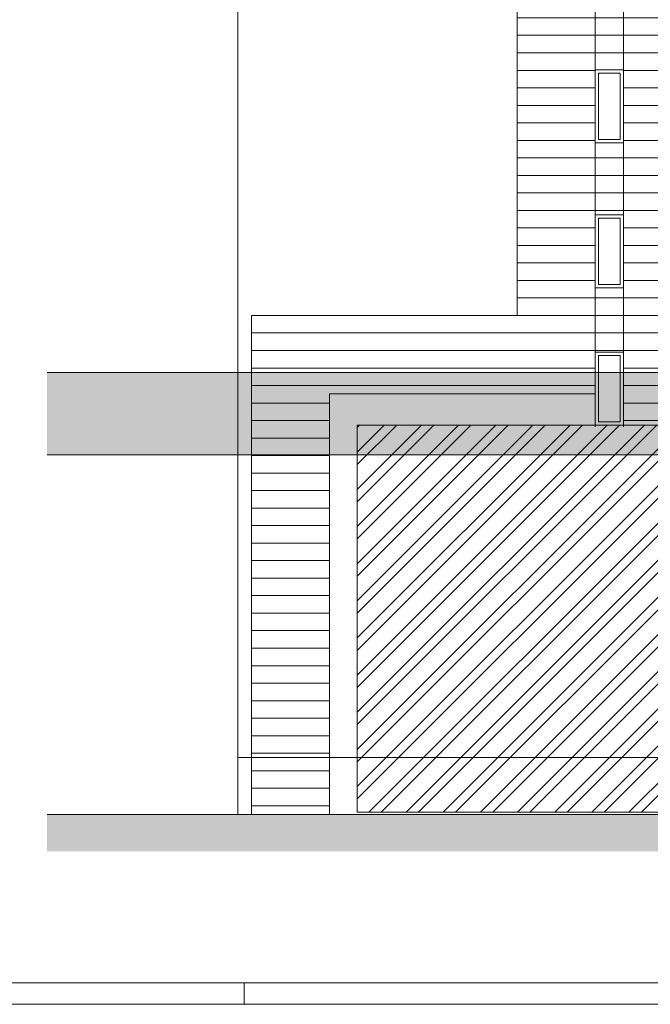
# Paper-space layout 'A-16 INWENTARYZACJA - ELEWACJE' of a CAD drawing. Header units: millimetres. Extents: x 0 to 1100, y 0 to 900.
# Tile 12 of 20: x 689 to 833, y 0 to 225. Entities that reach past the tile are written whole.
import ezdxf
from ezdxf.xclip import XClip

# ---------------------------------------------------------------- set-up
doc = ezdxf.new("R2010")
doc.units = ezdxf.units.MM
doc.header["$MEASUREMENT"] = 0
doc.header["$XCLIPFRAME"] = 0
doc.linetypes.add('KURZGESTRICHELT', pattern=[550, 400, -150])
doc.linetypes.add('PRZERYWANA_DU_A', pattern=[550, 350, -200])
for name, color, linetype, lineweight in [('A_Arkusz_Nr_pióra__1', 7, 'Continuous', 20), ('A_ściany_Nr_pióra__1', 7, 'Continuous', 20), ('A_ściany_Nr_pióra__2', 8, 'Continuous', 13), ('A_ściany_Nr_pióra__3', 252, 'Continuous', 13)]:
    doc.layers.add(name, color=color, linetype=linetype, lineweight=lineweight)
doc.layers.add('A_Arkusz_Nr_pióra__237', color=7, linetype='Continuous', lineweight=5, true_color=0x343434)
doc.layers.add('A_linie_Nr_pióra__10', color=7, linetype='Continuous', lineweight=13, true_color=0x4b4b4b)
doc.layers.add('A_ściany', color=7, linetype='Continuous')
pattern_1 = [(0, (-2632.1098, 1341.353), (0, 4), [])]

# ---------------------------------------------------------------- blocks, each defined once
blk = doc.blocks.new('Rysunek_1_1', base_point=(-2632.11, 1341.35))
at = {"layer": 'A_ściany', "linetype": 'Continuous', "lineweight": 13}
h = blk.add_hatch(dxfattribs=at)
h.set_pattern_fill('BONIE_0001', color=8, style=0, pattern_type=2)
h.set_pattern_definition(pattern_1)
h.paths.add_polyline_path([(826.6, 131.88), (836.86, 131.88), (836.86, 426.97), (827.97, 426.97), (827.97, 403.25), (826.6, 403.25)])
h = blk.add_hatch(dxfattribs=at)
h.set_pattern_fill('BONIE_0001', color=8, style=0, pattern_type=2)
h.set_pattern_definition(pattern_1)
h.paths.add_polyline_path([(820.16, 417.03), (802.36, 417.03), (802.36, 139.42), (820.16, 139.42)])
h = blk.add_hatch(dxfattribs=at)
h.set_pattern_fill('BONIE_0001', color=8, style=0, pattern_type=2)
h.set_pattern_definition(pattern_1)
h.paths.add_polyline_path([(826.6, 229.85), (820.16, 229.85), (820.16, 213.61), (826.6, 213.61)])
h = blk.add_hatch(dxfattribs=at)
h.set_pattern_fill('BONIE_0001', color=8, style=0, pattern_type=2)
h.set_pattern_definition(pattern_1)
h.paths.add_polyline_path([(826.6, 196.85), (820.16, 196.85), (820.16, 180.61), (826.6, 180.61)])
h = blk.add_hatch(dxfattribs=at)
h.set_pattern_fill('BONIE_0001', color=8, style=0, pattern_type=2)
h.set_pattern_definition(pattern_1)
h.paths.add_polyline_path([(826.6, 163.75), (820.16, 163.75), (820.16, 148.95), (826.6, 148.95)])
h = blk.add_hatch(dxfattribs=at)
h.set_pattern_fill('BONIE_0001', color=8, style=0, pattern_type=2)
h.set_pattern_definition(pattern_1)
h.paths.add_polyline_path([(802.36, 157.2), (741.67, 157.2), (741.67, 43.37), (759.46, 43.37), (759.46, 139.42), (802.36, 139.42)])
at = {"layer": 'A_ściany', "linetype": 'Continuous', "lineweight": 0, "true_color": 0xd2d2d2}
blk.add_hatch(color=254, dxfattribs=at).paths.add_polyline_path([(694.99, 125.54), (995.1, 125.54), (995.1, 144.34), (694.99, 144.34)])
at = {"layer": 'A_ściany', "linetype": 'Continuous', "lineweight": 13}
h = blk.add_hatch(dxfattribs=at)
h.set_pattern_fill('stal_0001', color=8, style=0, pattern_type=2)
h.set_pattern_definition([(45, (-2632.11, 1341.353), (-4.242641, 4.242641), []), (45, (-2633.524, 1342.767), (-4.242641, 4.242641), [])])
h.paths.add_polyline_path([(765.81, 43.92), (988.68, 43.92), (988.68, 132.29), (765.81, 132.29)])
blk.add_hatch(color=8, dxfattribs=at).paths.add_polyline_path([(995.1, 43.37), (694.99, 43.37), (694.99, 34.96), (995.1, 34.96)])
at = {"layer": 'A_linie_Nr_pióra__10', "color": 251, "linetype": 'KURZGESTRICHELT', "lineweight": 13, "true_color": 0x4b4b4b}
blk.add_line((738.52, 56.37), (988.68, 56.37), dxfattribs=at)
at = {"layer": 'A_ściany_Nr_pióra__1', "color": 7, "linetype": 'Continuous', "lineweight": 20}
for p, q in [((802.36, 417.03), (802.36, 157.36)), ((820.16, 131.88), (820.16, 417.03)), ((738.52, 403.25), (738.52, 56.37)), ((741.67, 157.36), (741.67, 43.41)), ((741.67, 157.36), (802.36, 157.36)), ((759.46, 139.42), (820.16, 139.42)), ((759.46, 139.42), (759.46, 43.37)), ((738.52, 56.37), (738.52, 43.41)), ((741.67, 56.37), (738.52, 56.37)), ((765.81, 56.37), (759.46, 56.37)), ((694.99, 43.37), (995.1, 43.37))]:
    blk.add_line(p, q, dxfattribs=at)
at = {"layer": 'A_ściany_Nr_pióra__2', "color": 8, "linetype": 'Continuous', "lineweight": 13, "flags": 128}
for points in [[(995.1, 144.34), (694.99, 144.34)], [(694.99, 125.54), (995.1, 125.54)]]:
    blk.add_lwpolyline(points, dxfattribs=at)
at = {"layer": 'A_ściany_Nr_pióra__2', "color": 8, "linetype": 'PRZERYWANA_DU_A', "lineweight": 13, "flags": 128}
blk.add_lwpolyline([(765.81, 43.92), (765.81, 132.29), (988.68, 132.29), (988.68, 43.92)], close=True, dxfattribs=at)
at = {"layer": 'A_ściany_Nr_pióra__3', "color": 252, "linetype": 'Continuous', "lineweight": 13}
for p, q in [((826.6, 131.88), (826.6, 403.25)), ((820.16, 213.46), (826.6, 213.46)), ((825.85, 212.71), (820.91, 212.71)), ((820.91, 212.71), (820.91, 197.55)), ((825.85, 197.55), (825.85, 212.71)), ((826.6, 213.46), (826.6, 196.8)), ((826.6, 196.8), (820.16, 196.8)), ((820.91, 197.55), (825.85, 197.55)), ((820.16, 180.36), (826.6, 180.36)), ((826.6, 180.36), (826.6, 163.7)), ((825.85, 179.61), (820.91, 179.61)), ((820.91, 179.61), (820.91, 164.45)), ((825.85, 164.45), (825.85, 179.61)), ((820.91, 164.45), (825.85, 164.45)), ((826.6, 163.7), (820.16, 163.7)), ((820.16, 148.95), (826.6, 148.95)), ((826.6, 148.95), (826.6, 132.29)), ((825.85, 148.2), (820.91, 148.2)), ((820.91, 148.2), (820.91, 133.04)), ((825.85, 133.04), (825.85, 148.2)), ((820.91, 133.04), (825.85, 133.04)), ((826.6, 132.29), (820.16, 132.29))]:
    blk.add_line(p, q, dxfattribs=at)

psp = doc.layouts.new('A-16 INWENTARYZACJA - ELEWACJE')

# ---------------------------------------------------------------- linework, layer by layer
at = {"layer": 'A_Arkusz_Nr_pióra__1', "color": 7, "linetype": 'Continuous', "lineweight": 20}
psp.add_line((1095.1, 4.9), (29.9, 4.9), dxfattribs=at)
at = {"layer": 'A_Arkusz_Nr_pióra__1', "color": 7, "linetype": 'Continuous', "lineweight": 20, "flags": 128}
psp.add_lwpolyline([(0, 900), (1100, 900), (1100, 0), (0, 0)], close=True, dxfattribs=at)
at = {"layer": 'A_Arkusz_Nr_pióra__237', "color": 250, "linetype": 'Continuous', "lineweight": 5, "true_color": 0x343434}
psp.add_line((740, 0), (740, 4.9), dxfattribs=at)

# ---------------------------------------------------------------- block references
at = {"color": 37, "linetype": 'Continuous', "lineweight": 5, "true_color": 0x656532}
ref = psp.add_blockref('Rysunek_1_1', (-2632.11, 1341.35), dxfattribs=at)
XClip(ref).set_block_clipping_path([(694.9874325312, 21.3613850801), (995.0999994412, 440.4466931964)])

doc.saveas('drawing.dxf')
